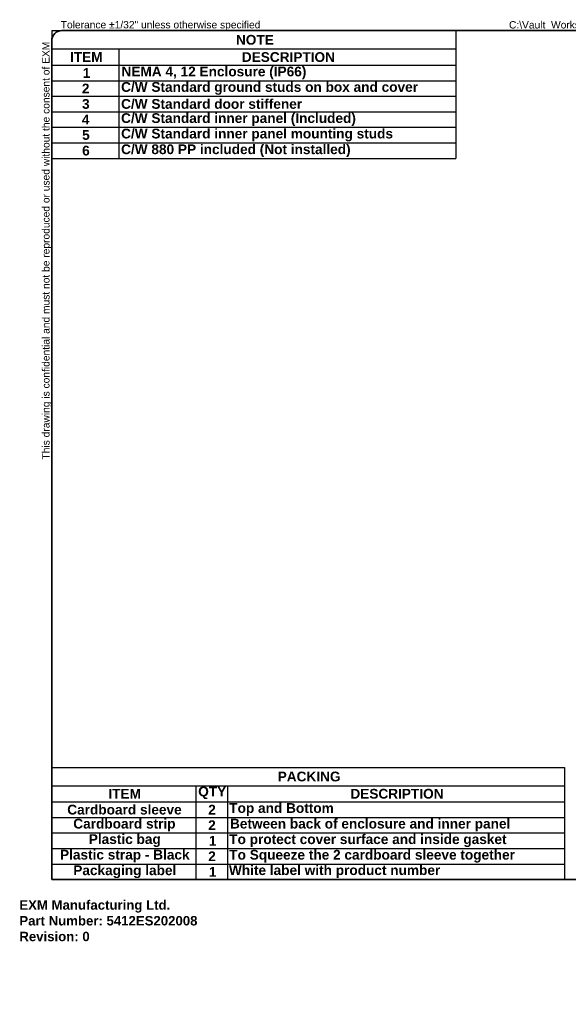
# Model space of a CAD drawing. Header units: inches. Extents: x 0 to 144, y -11 to 93.
# Tile 1 of 8: x 0 to 58, y -11 to 93. Entities that reach past the tile are written whole.
import ezdxf

# ---------------------------------------------------------------- set-up
doc = ezdxf.new("R2010")
doc.units = ezdxf.units.IN
doc.header["$LTSCALE"] = 8.616264
doc.header["$MEASUREMENT"] = 0
doc.layers.get('0').update_dxf_attribs({"lineweight": 25})
doc.layers.add('Sketch Geometry(ANSI)', color=7, linetype='Continuous', lineweight=25)
doc.layers.add('Symbols(ANSI)', color=7, linetype='Continuous', lineweight=25)
doc.styles.add('Current-ANSI', font='arial.ttf')
doc.styles.add('Dimension-ANSI', font='arialbd.ttf')
doc.styles.get("Standard").update_dxf_attribs({"font": 'arialbd.ttf'})

# ---------------------------------------------------------------- blocks, each defined once
blk = doc.blocks.new('Table1')
at = {"layer": 'Symbols(ANSI)', "color": 7, "lineweight": 30}
for p, q in [((0.398, 10.692), (5.367, 10.692)), ((0.398, 10.692), (0.398, 10.466)), ((5.367, 10.692), (5.367, 10.466)), ((0.398, 10.466), (5.367, 10.466)), ((0.398, 10.466), (0.398, 10.267)), ((1.225, 10.466), (1.225, 10.267)), ((5.367, 10.466), (5.367, 10.267)), ((0.398, 10.267), (5.367, 10.267)), ((0.398, 10.267), (0.398, 9.12)), ((1.225, 10.267), (1.225, 9.12)), ((5.367, 10.267), (5.367, 9.12)), ((0.398, 10.076), (5.367, 10.076)), ((0.398, 9.885), (5.367, 9.885)), ((0.398, 9.694), (5.367, 9.694)), ((0.398, 9.503), (5.367, 9.503)), ((0.398, 9.312), (5.367, 9.312)), ((0.398, 9.12), (5.367, 9.12))]:
    blk.add_line(p, q, dxfattribs=at)
at = {"layer": 'Symbols(ANSI)', "color": 7, "char_height": 0.12, "attachment_point": 7, "style": 'Dimension-ANSI'}
for s, insert in [('NOTE', (2.663, 10.517)), ('ITEM', (0.623, 10.307)), ('DESCRIPTION', (2.735, 10.305)), ('1', (0.779, 10.111)), ('NEMA 4, 12 Enclosure (IP66)', (1.256, 10.093)), ('2', (0.769, 9.92)), ('C/W Standard ground studs on box and cover', (1.251, 9.902)), ('3', (0.771, 9.728)), ('C/W Standard door stiffener', (1.251, 9.727)), ('4', (0.768, 9.538)), ('C/W Standard inner panel (Included)', (1.251, 9.52)), ('5', (0.772, 9.347)), ('C/W Standard inner panel mounting studs', (1.251, 9.329)), ('6', (0.772, 9.155)), ('C/W 880 PP included (Not installed)', (1.251, 9.137))]:
    blk.add_mtext(s, dxfattribs=dict(at, insert=insert))
blk = doc.blocks.new('Table2')
at = {"layer": 'Symbols(ANSI)', "color": 7, "lineweight": 30}
for p, q in [((0.398, 1.634), (6.701, 1.634)), ((0.398, 1.634), (0.398, 1.409)), ((6.701, 1.634), (6.701, 1.409)), ((0.398, 1.409), (6.701, 1.409)), ((0.398, 1.409), (0.398, 1.21)), ((2.17, 1.409), (2.17, 1.21)), ((2.559, 1.409), (2.559, 1.21)), ((6.701, 1.409), (6.701, 1.21)), ((0.398, 1.21), (6.701, 1.21)), ((0.398, 1.21), (0.398, 0.255)), ((2.17, 1.21), (2.17, 0.255)), ((2.559, 1.21), (2.559, 0.255)), ((6.701, 1.21), (6.701, 0.255)), ((0.398, 1.019), (6.701, 1.019)), ((0.398, 0.828), (6.701, 0.828)), ((0.398, 0.637), (6.701, 0.637)), ((0.398, 0.446), (6.701, 0.446)), ((0.398, 0.255), (6.701, 0.255))]:
    blk.add_line(p, q, dxfattribs=at)
at = {"layer": 'Symbols(ANSI)', "color": 7, "char_height": 0.12, "attachment_point": 7, "style": 'Dimension-ANSI'}
for s, insert in [('PACKING', (3.176, 1.46)), ('ITEM', (1.095, 1.25)), ('QTY', (2.199, 1.243)), ('DESCRIPTION', (4.07, 1.248)), ('Cardboard sleeve', (0.589, 1.053)), ('2', (2.322, 1.054)), ('Top and Bottom', (2.581, 1.038)), ('Cardboard strip', (0.663, 0.846)), ('2', (2.322, 0.863)), ('Between back of enclosure and inner panel', (2.59, 0.846)), ('Plastic bag', (0.854, 0.655)), ('1', (2.331, 0.672)), ('To protect cover surface and inside gasket', (2.581, 0.654)), ('Plastic strap - Black', (0.5, 0.465)), ('2', (2.322, 0.481)), ('To Squeeze the 2 cardboard sleeve together', (2.581, 0.463)), ('Packaging label', (0.663, 0.272)), ('1', (2.331, 0.29)), ('White label with product number', (2.577, 0.274))]:
    blk.add_mtext(s, dxfattribs=dict(at, insert=insert))
blk = doc.blocks.new('Borders 2_EXM - B (Inch)')
at = {"layer": 'Sketch Geometry(ANSI)', "linetype": 'Continuous', "lineweight": 35}
for p, q in [((16.398, 10.692), (0.523, 10.692)), ((0.398, 10.567), (0.398, 0.255)), ((16.523, 0.38), (16.523, 10.567)), ((0.398, 0.255), (16.398, 0.255))]:
    blk.add_line(p, q, dxfattribs=at)
for centre, start, end in [((0.523, 10.567), 90, 180), ((16.398, 10.567), 0, 90), ((16.398, 0.38), 270, 0)]:
    blk.add_arc(centre, 0.125, start, end, dxfattribs=at)
at = {"layer": 'Symbols(ANSI)', "color": 7, "char_height": 0.09, "attachment_point": 7, "style": 'Current-ANSI'}
for s, insert in [('Tolerance ±1/32" unless otherwise specified', (0.509, 10.692)), ('Tolérance ±1/32" sauf spécification contraire', (13.93, 10.691))]:
    blk.add_mtext(s, dxfattribs=dict(at, insert=insert))
for s, insert, rotation in [('This drawing is confidential and must not be reproduced or used without the consent of EXM', (0.398, 5.419), 90), ('Ce dessin est confidentiel et ne doit pas être reproduit ou utilisé sans le consentement de EXM', (16.522, 10.576), 270)]:
    blk.add_mtext(s, dxfattribs=dict(at, insert=insert, rotation=rotation))
at = {"layer": 'Symbols(ANSI)', "color": 7, "style": 'Current-ANSI'}
blk.add_attdef('FILENAME_AND_PATH_001', (6.02, 10.718), '', height=0.09, dxfattribs=at)

msp = doc.modelspace()

# ---------------------------------------------------------------- block references
at = {"xscale": 8.6162636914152, "yscale": 8.6162636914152, "zscale": 8.6162636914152}
msp.add_blockref('Borders 2_EXM - B (Inch)', (0, 0), dxfattribs=at).add_auto_attribs({'FILENAME_AND_PATH_001': 'C:\\Vault_Workspace\\Inventor_Dwg\\BoxCad\\Result\\5412ES202008\\5412ES202008.idw'})
for name in ['Table1', 'Table2']:
    msp.add_blockref(name, (0, 0), dxfattribs=at)

# ---------------------------------------------------------------- texts
at = {"insert": (0, 0), "char_height": 1, "attachment_point": 1}
msp.add_mtext_dynamic_manual_height_columns('EXM Manufacturing Ltd.\\PPart Number: 5412ES202008\\PRevision: 0', width=6.991, gutter_width=1, heights=[0], dxfattribs=at).dxf.set("width", 100)

doc.saveas('drawing.dxf')
